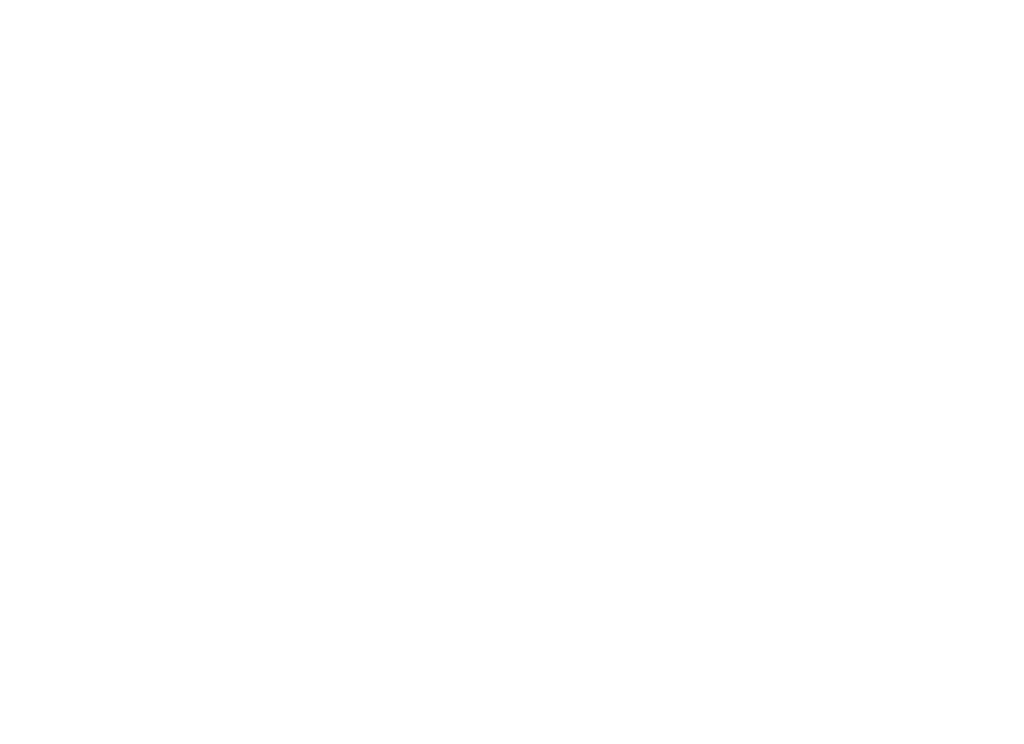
# Model space of a CAD drawing. Header units: millimetres. Extents: x -1777 to 1198744, y 17256 to 76241.
# Tile 200 of 201: x 140016 to 151186, y 48378 to 56368. Entities that reach past the tile are written whole.
import ezdxf

# ---------------------------------------------------------------- set-up
doc = ezdxf.new("R2010")
doc.units = ezdxf.units.MM
doc.layers.add('Beschriftung', color=7, linetype='Continuous', lineweight=9)
doc.styles.add('LBB3.5M1000', font='isocp.shx', dxfattribs={"height": 3.5})

msp = doc.modelspace()

# ---------------------------------------------------------------- texts
at = {"layer": 'Beschriftung', "attachment_point": 1, "style": 'LBB3.5M1000', "bg_fill": 2}
for s, insert, char_height, width in [('\\pi387.94;{\\fArial|b1|i0|c0|p34;SECTION\\L\\P\\pi383.65;\\fArial|b1|i1|c0|p34;\\lSCHNITT}', (94628.99696, 56293.05956), 150, 1682.9463594), ('\\pi1252.5;{\\fArial|b0|i0|c0|p34;(INSIDE)\\P\\pi1264.9;(INNEN)\\P\\pi1068;NOT TO SCALE\\P\\pi995.01;OHNE MASSSTAB}', (63838.00175, 49871.04459), 80, 2941.2407164)]:
    msp.add_mtext(s, dxfattribs=dict(at, insert=insert, char_height=char_height, width=width))

# ---------------------------------------------------------------- next in the draw order: texts
at = {"layer": 'Beschriftung', "insert": (105440.70077, 56293.05956), "char_height": 150, "width": 1682.9463594, "attachment_point": 1, "style": 'LBB3.5M1000', "bg_fill": 2}
msp.add_mtext('\\pi387.94;{\\fArial|b1|i0|c0|p34;SECTION\\L\\P\\pi383.65;\\fArial|b1|i1|c0|p34;\\lSCHNITT}', dxfattribs=at)
at = {"layer": 'Beschriftung', "insert": (-641.05085, 52759.07674), "char_height": 500, "width": 7399.7669481, "attachment_point": 1, "style": 'LBB3.5M1000'}
msp.add_mtext('\\pi2004.5;{\\fArial|b0|i0|c0|p34;TOP VIEW\\P\\pi1431.8;\\fArial|b0|i1|c0|p34;DRAUFSICHT\\P\\pi64.583;\\fArial|b0|i0|c0|p34;\\H0.6x;(SECTION THROUGH PUMP HOUSE)\\P\\pi330.31;\\fArial|b0|i1|c0|p34;(SCHNITT DURCH PUMPENHAUS)}', dxfattribs=at)

# ---------------------------------------------------------------- next in the draw order: texts
at = {"layer": 'Beschriftung', "insert": (130397.16082, 55966.96671), "char_height": 150, "width": 1440.2209898, "attachment_point": 1, "style": 'LBB3.5M1000'}
msp.add_mtext('\\pi211.48;{\\fArial|b0|i0|c0|p34;TOP VIEW\\P\\pi39.688;\\fArial|b0|i1|c0|p34;DRAUFSICHT}', dxfattribs=at)
at = {"layer": 'Beschriftung', "insert": (95182.88329, 50412.25145), "char_height": 150, "width": 2941.2407164, "attachment_point": 1, "style": 'LBB3.5M1000', "bg_fill": 2}
msp.add_mtext('\\pi98.673;{\\fArial|b1|i0|c0|p34;GROUNDING CONNECTION\\P\\pi307.46;ERDUNGSANSCHLUSS}', dxfattribs=at)

# ---------------------------------------------------------------- next in the draw order: texts
at = {"layer": 'Beschriftung', "insert": (92974.50621, 49871.04459), "char_height": 80, "width": 2941.2407164, "attachment_point": 1, "style": 'LBB3.5M1000', "bg_fill": 2}
msp.add_mtext('\\pi1252.5;{\\fArial|b0|i0|c0|p34;(INSIDE)\\P\\pi1264.9;(INNEN)\\P\\pi1068;NOT TO SCALE\\P\\pi995.01;OHNE MASSSTAB}', dxfattribs=at)

doc.saveas('drawing.dxf')
